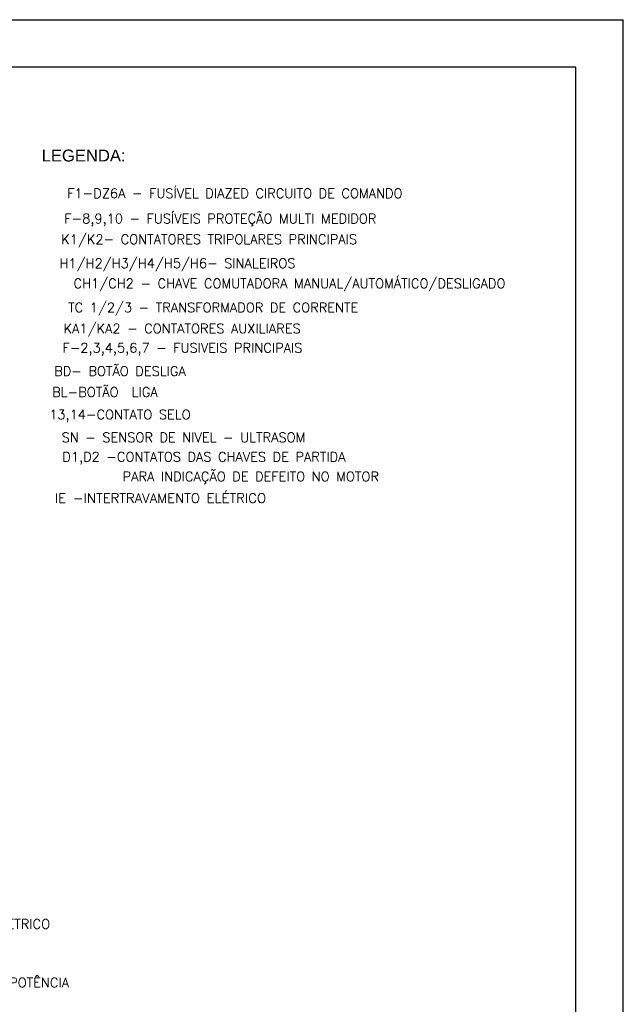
# Model space of a CAD drawing. Header units: millimetres. Extents: x 654.5 to 713.9, y 620.2 to 662.2.
# Tile 6 of 6: x 701.2 to 713.9, y 641.5 to 662.2. Entities that reach past the tile are written whole.
import ezdxf
from ezdxf.enums import TextEntityAlignment as Align

# ---------------------------------------------------------------- set-up
doc = ezdxf.new("R2010")
doc.units = ezdxf.units.MM
for name, color, linetype in [('ELE_TEXTO', 7, 'Continuous'), ('ETXT004', 4, 'Continuous'), ('ETXT0090', 8, 'Continuous'), ('ETXTM090C', 2, 'Continuous'), ('PADRÃO', 4, 'Continuous')]:
    doc.layers.add(name, color=color, linetype=linetype)
doc.styles.add('ROMANS', font='romans.shx')
doc.styles.add('STYLE-ARIAL_3', font='ARIAL.TTF')

msp = doc.modelspace()

# ---------------------------------------------------------------- linework, layer by layer
at = {"layer": 'PADRÃO', "color": 2}
for p in [(654.482, 662.198), (713.882, 620.198)]:
    msp.add_line(p, (713.882, 662.198), dxfattribs=at)
at = {"layer": 'PADRÃO', "color": 1}
for p, q in [((712.882, 661.198), (656.982, 661.198)), ((712.882, 621.198), (712.882, 661.198))]:
    msp.add_line(p, q, dxfattribs=at)

# ---------------------------------------------------------------- texts
at = {"layer": 'ELE_TEXTO', "color": 2, "style": 'ROMANS', "width": 1.02028}
msp.add_text('IE -INTERTRAVAMENTO ELÉTRICO', height=0.2, dxfattribs=at).set_placement((704.147, 652.166), align=Align.MIDDLE)
at = {"layer": 'ETXT004', "color": 2, "style": 'STYLE-ARIAL_3'}
msp.add_text('LEGENDA:', height=0.25, dxfattribs=at).set_placement((702.53, 659.34), align=Align.MIDDLE)
at = {"layer": 'ETXT0090', "color": 2, "linetype": 'Continuous', "style": 'ROMANS'}
for s, p in [('INTERTRAVAMENTO ELÉTRICO', (698.062, 643.072, -4.563)), ('TRANSFORMADOR DE POTÊNCIA', (698.084, 641.84, -6.083))]:
    msp.add_text(s, height=0.2, dxfattribs=at).set_placement(p)
at = {"layer": 'ETXTM090C', "color": 2, "style": 'ROMANS'}
for s, p in [('F1-DZ6A - FUSÍVEL DIAZED CIRCUITO DE COMANDO', (705.711, 658.579)), ('F-8,9,10 - FUSÍVEIS PROTEÇÃO MULTI MEDIDOR', (705.406, 658.016)), ('K1/K2- CONTATORES TRIPOLARES PRINCIPAIS', (705.17, 657.564)), ('H1/H2/H3/H4/H5/H6- SINALEIROS', (704.505, 657.059)), ('CH1/CH2 - CHAVE COMUTADORA MANUAL/AUTOMÁTICO/DESLIGADO', (706.861, 656.65)), ('TC 1/2/3 - TRANSFORMADOR DE CORRENTE ', (705.324, 656.129)), ('KA1/KA2 - CONTATORES AUXILIARES', (704.601, 655.686)), ('F-2,3,4,5,6,7 - FUSIVEIS PRINCIPAIS', (704.608, 655.264)), ('BD- BOTÃO DESLIGA', (703.295, 654.83)), ('BL-BOTÃO  LIGA', (702.978, 654.39)), ('13,14-CONTATO SELO', (703.294, 653.86)), ('SN - SENSOR DE NIVEL - ULTRASOM', (704.631, 653.41)), ('D1,D2 -CONTATOS DAS CHAVES DE PARTIDA', (705.061, 652.972)), ('PARA INDICAÇÃO DE DEFEITO NO MOTOR', (706.046, 652.585))]:
    msp.add_text(s, height=0.2, dxfattribs=at).set_placement(p, align=Align.MIDDLE)

doc.saveas('drawing.dxf')
